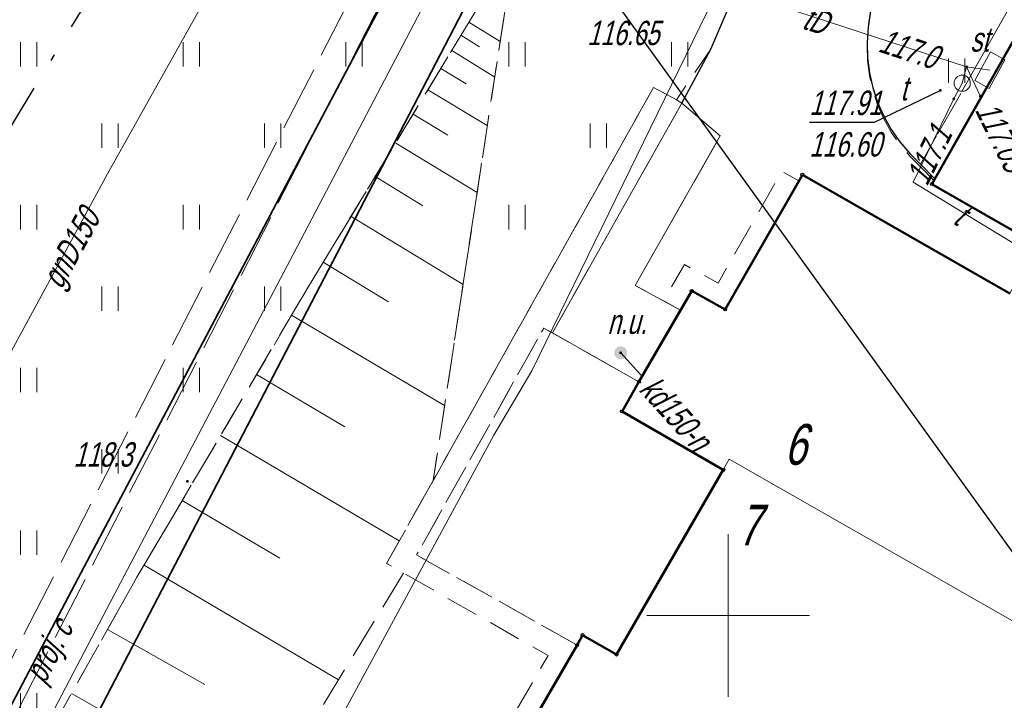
# Model space of a CAD drawing. Extents: x 7463256 to 7464485, y 5957341 to 5958260.
# Tile 126 of 256: x 7463778 to 7463808, y 5957597 to 5957618. Entities that reach past the tile are written whole.
import ezdxf
from ezdxf import colors
from ezdxf.entities.mleader import LeaderData, LeaderLine
from ezdxf.enums import TextEntityAlignment as Align
from ezdxf.math import Vec2, Vec3

# ---------------------------------------------------------------- set-up
doc = ezdxf.new("R2010")
doc.units = 0
doc.header["$MEASUREMENT"] = 0
for name, pattern in [('1.5_0.5', [2, 1.5, -0.5]), ('GAK', [5.2, 3, -1, 0.2, -1]), ('mz1.0_0.5', [1.5, 1, -0.5]), ('mz1.25_0.5', [1.75, 1.25, -0.5]), ('mz2.0_0.5', [2.5, 2, -0.5])]:
    doc.linetypes.add(name, pattern=pattern)
doc.layers.get('0').update_dxf_attribs({"color": 2, "linetype": 'CONTINUOUS', "lineweight": 5})
for name, color, linetype in [('000 Inne (niezydentyfikowane)', 7, 'CONTINUOUS'), ('312-Budynek (powierzchnia)', 7, 'CONTINUOUS'), ('320-część budynku wyodrębniona ze względu na liczbę kondygnacji naziemnych (powierzchnia)', 7, 'CONTINUOUS'), ('320-część budynku wyodrębniona ze względu na liczbę kondygnacji naziemnych (powierzchnia)-Atr25', 7, 'CONTINUOUS'), ('352-schody (powierzchnia)', 7, 'CONTINUOUS'), ('chodnik (powierzchnia)', 7, 'CONTINUOUS'), ('część kondygnacji podziemnej budynku  która nie zawiera się w obrysie części naziemnej (powierzchnia)', 7, 'CONTINUOUS'), ('jezdnia (powierzchnia)', 7, 'CONTINUOUS'), ('krawężnik (linia)', 7, 'CONTINUOUS'), ('niezidentyfikowane urządzenie techniczne - siec kanalizacyjna (punkt)', 7, 'CONTINUOUS'), ('niezidentyfikowane urządzenie techniczne - siec kanalizacyjna (punkt)-Atr17', 7, 'CONTINUOUS'), ('przewód ciepłowniczy (linia)', 7, 'CONTINUOUS'), ('przewód ciepłowniczy - projektowany lub w budowie (linia) - ob. projektowany', 7, 'CONTINUOUS'), ('przewód ciepłowniczy - projektowany lub w budowie (linia) - ob. projektowany-Atr1', 7, 'CONTINUOUS'), ('przewód gazowy (linia)', 7, 'CONTINUOUS'), ('przewód gazowy (linia)-Atr1', 7, 'CONTINUOUS'), ('przewód kanalizacyjny (linia)', 7, 'CONTINUOUS'), ('przewód kanalizacyjny (linia)-Atr1', 7, 'CONTINUOUS'), ('przewód telekomunikacyjny (linia)', 7, 'CONTINUOUS'), ('przewód telekomunikacyjny (linia)-Atr1', 7, 'CONTINUOUS'), ('przewód wodociągowy (linia)', 7, 'CONTINUOUS'), ('Punkt budynku', 7, 'CONTINUOUS'), ('punkt o określonej wysokości (sieć kanalizacyjna)', 7, 'CONTINUOUS'), ('punkt o określonej wysokości (sieć telekomunikacyjna)', 7, 'CONTINUOUS'), ('punkt o określonej wysokości (sieć telekomunikacyjna)-Atr2', 7, 'CONTINUOUS'), ('punkt o określonej wysokości (sieć telekomunikacyjna)-Atr3', 7, 'CONTINUOUS'), ('punkt wysokościowy naturalny', 7, 'CONTINUOUS'), ('punkt wysokościowy naturalny-Atr2', 7, 'CONTINUOUS'), ('rura ochronna - przewód ciepłowniczy (linia)', 7, 'CONTINUOUS'), ('skarpa nieumocniona (powierzchnia)', 7, 'CONTINUOUS'), ('szafa telekomunikacyjna (punkt)', 7, 'CONTINUOUS'), ('szafa telekomunikacyjna (punkt)-Atr17', 7, 'CONTINUOUS'), ('trawnik (powierzchnia)', 7, 'CONTINUOUS'), ('trawnik (powierzchnia) - symbol', 7, 'CONTINUOUS'), ('Wstawianie ramki sekcyjnej z opisem', 7, 'CONTINUOUS'), ('właz okrągły - siec telekomunikacyjna (punkt)', 7, 'CONTINUOUS'), ('właz okrągły - siec telekomunikacyjna (punkt)-Atr17', 7, 'CONTINUOUS')]:
    doc.layers.add(name, color=color, linetype=linetype)
doc.layers.add('____proj LSN', color=1, linetype='CONTINUOUS', lineweight=5)
doc.layers.add('OBMBS-21-18876-opis proj', color=1, linetype='CONTINUOUS', lineweight=18)
doc.styles.get("Standard").update_dxf_attribs({"font": 'txt', "width": 0.75})

# ---------------------------------------------------------------- blocks, each defined once
blk = doc.blocks.new('PW01')
at = {"linetype": 'Continuous', "lineweight": 13}
h = blk.add_hatch(color=0, dxfattribs=at)
edge = h.paths.add_edge_path()
edge.add_arc((0, 0), 0.045, 0, 360)
blk = doc.blocks.new('US30')
at = {"linetype": 'Continuous', "lineweight": 0}
h = blk.add_hatch(color=0, dxfattribs=at)
edge = h.paths.add_edge_path()
edge.add_arc((0, 0), 0.2, 0, 360)
blk = doc.blocks.new('US22')
at = {"color": 0, "linetype": 'Continuous', "lineweight": 13}
blk.add_circle((0, 0), 0.25, dxfattribs=at)
blk = doc.blocks.new('US17')
at = {"color": 0, "linetype": 'Continuous', "lineweight": 13}
for p, q in [((-0.5, -0.25), (-0.5, 0.25)), ((-0.5, 0.25), (0.5, 0.25)), ((0.5, -0.25), (0.5, 0.25)), ((-0.5, -0.25), (0.5, -0.25))]:
    blk.add_line(p, q, dxfattribs=at)
blk = doc.blocks.new('TU04')
at = {"color": 0, "linetype": 'Continuous', "lineweight": 13}
for p, q in [((0, 0), (0, 0.75)), ((0.5, 0), (0.5, 0.75))]:
    blk.add_line(p, q, dxfattribs=at)
blk = doc.blocks.new('PUNKTBUD')
at = {"color": 0}
blk.add_circle((0, 0), 0.045, dxfattribs=at)

msp = doc.modelspace()

# ---------------------------------------------------------------- linework, layer by layer
at = {"layer": '000 Inne (niezydentyfikowane)', "color": 7, "linetype": 'Continuous', "lineweight": 13}
for p, q in [((7463792.03, 5957618.22), (7463793, 5957617.63)), ((7463791.79, 5957617.82), (7463792.36, 5957617.47)), ((7463791.51, 5957617.35), (7463792.83, 5957616.54)), ((7463791.17, 5957616.8), (7463791.95, 5957616.33)), ((7463790.78, 5957616.15), (7463792.6, 5957615.05)), ((7463790.32, 5957615.4), (7463791.39, 5957614.75)), ((7463789.79, 5957614.51), (7463792.29, 5957612.99)), ((7463789.16, 5957613.48), (7463790.62, 5957612.58)), ((7463788.42, 5957612.26), (7463791.86, 5957610.17)), ((7463787.56, 5957610.85), (7463789.57, 5957609.63)), ((7463786.59, 5957609.22), (7463791.29, 5957606.45)), ((7463785.51, 5957607.4), (7463788.23, 5957605.79)), ((7463784.41, 5957605.53), (7463789.89, 5957602.29)), ((7463783.23, 5957603.53), (7463786.23, 5957601.76)), ((7463782.06, 5957601.55), (7463788.03, 5957598.02)), ((7463780.93, 5957599.57), (7463783.92, 5957597.88)), ((7463779.83, 5957597.6), (7463785.74, 5957594.28))]:
    msp.add_line(p, q, dxfattribs=at)
at = {"layer": '312-Budynek (powierzchnia)', "color": 7, "linetype": 'Continuous', "lineweight": 50, "flags": 128}
for points in [[(7463806.26, 5957613.25), (7463809.8, 5957619.49)], [(7463799.91, 5957609.4), (7463802.28, 5957613.54)], [(7463802.28, 5957613.54), (7463808.65, 5957609.89)], [(7463809.51, 5957611.39), (7463806.26, 5957613.25)], [(7463797.26, 5957607.18), (7463798.88, 5957609.97)], [(7463798.88, 5957609.97), (7463799.91, 5957609.4)], [(7463796.74, 5957606.27), (7463797.26, 5957607.18)], [(7463799.85, 5957604.47), (7463796.74, 5957606.27)], [(7463796.57, 5957598.8), (7463799.85, 5957604.47)], [(7463795.36, 5957599.09), (7463795.53, 5957599.4)], [(7463795.53, 5957599.4), (7463796.57, 5957598.8)], [(7463791.93, 5957593.18), (7463795.36, 5957599.09)]]:
    msp.add_lwpolyline(points, dxfattribs=at)
at = {"layer": '320-część budynku wyodrębniona ze względu na liczbę kondygnacji naziemnych (powierzchnia)', "color": 7, "linetype": 'Continuous', "lineweight": 18, "flags": 128}
for points in [[(7463799.85, 5957604.47), (7463796.74, 5957606.27), (7463797.26, 5957607.18), (7463798.88, 5957609.97), (7463799.91, 5957609.4), (7463802.28, 5957613.54), (7463808.65, 5957609.89), (7463809.51, 5957611.39), (7463806.26, 5957613.25), (7463809.8, 5957619.49), (7463818.73, 5957614.16), (7463809.81, 5957599.22), (7463800.03, 5957604.8)], [(7463805.03, 5957585.59), (7463791.93, 5957593.18), (7463795.36, 5957599.09), (7463795.53, 5957599.4), (7463796.57, 5957598.8), (7463799.85, 5957604.47), (7463800.03, 5957604.8), (7463809.81, 5957599.22), (7463813.09, 5957597.34), (7463807.57, 5957587.67), (7463806.54, 5957588.21)]]:
    msp.add_lwpolyline(points, close=True, dxfattribs=at)
at = {"layer": '352-schody (powierzchnia)', "color": 7, "linetype": 'Continuous', "lineweight": 18, "flags": 128}
msp.add_lwpolyline([(7463799.76, 5957614.73), (7463797.14, 5957610.14), (7463798.54, 5957609.38), (7463797.26, 5957607.18), (7463794.6, 5957608.68), (7463798.58, 5957615.74)], close=True, dxfattribs=at)
msp.add_lwpolyline([(7463799.76, 5957614.73), (7463797.14, 5957610.14), (7463798.54, 5957609.38), (7463797.26, 5957607.18), (7463794.6, 5957608.68), (7463798.58, 5957615.74)], close=True, dxfattribs=at)
for points in [[(7463799.733, 5957614.682), (7463799.731, 5957614.68)], [(7463799.485, 5957614.248), (7463799.483, 5957614.246)], [(7463799.237, 5957613.813), (7463799.236, 5957613.811)], [(7463798.989, 5957613.379), (7463798.988, 5957613.377)], [(7463798.741, 5957612.945), (7463798.74, 5957612.943)], [(7463798.493, 5957612.511), (7463798.492, 5957612.509)], [(7463798.245, 5957612.076), (7463798.244, 5957612.074)], [(7463797.997, 5957611.642), (7463797.996, 5957611.64)], [(7463797.502, 5957610.774), (7463797.501, 5957610.772)], [(7463797.254, 5957610.339), (7463797.253, 5957610.337)], [(7463798.139, 5957608.691), (7463798.137, 5957608.687)], [(7463797.888, 5957608.259), (7463797.885, 5957608.255)], [(7463797.385, 5957607.394), (7463797.382, 5957607.39)]]:
    msp.add_lwpolyline(points, dxfattribs=at)
at = {"layer": 'chodnik (powierzchnia)', "color": 7, "linetype": 'mz1.0_0.5', "lineweight": 18, "flags": 128}
msp.add_lwpolyline([(7463830.968, 5957622.368), (7463830.04, 5957622.92), (7463831.28, 5957625.08), (7463831.35, 5957625.26), (7463831.39, 5957625.45), (7463831.4, 5957625.65), (7463831.36, 5957625.84), (7463831.29, 5957626.03), (7463831.18, 5957626.19), (7463831.05, 5957626.34), (7463830.89, 5957626.45), (7463824.66, 5957630.03), (7463824.47, 5957630.08), (7463824.27, 5957630.1), (7463824.07, 5957630.08), (7463823.88, 5957630.03), (7463823.7, 5957629.95), (7463823.54, 5957629.84), (7463823.39, 5957629.71), (7463823.27, 5957629.55), (7463821.6, 5957626.69), (7463827.55, 5957623.33), (7463827.49, 5957622.7), (7463821.75, 5957625.9), (7463820.61, 5957623.93), (7463818.71, 5957625.03), (7463818.03, 5957623.86), (7463812.7, 5957626.96), (7463808.76, 5957620.08), (7463809.8, 5957619.49), (7463806.35, 5957613.41), (7463805.91, 5957613.86), (7463808.97, 5957619.25), (7463807.93, 5957619.84), (7463812.45, 5957627.79), (7463816.77, 5957625.31), (7463818.33, 5957627.9), (7463819.88, 5957626.98), (7463821.79, 5957630.22), (7463821.9, 5957630.44), (7463821.97, 5957630.67), (7463821.99, 5957630.92), (7463821.97, 5957631.16), (7463821.89, 5957631.39), (7463821.78, 5957631.61), (7463821.62, 5957631.8), (7463821.43, 5957631.95), (7463809.21, 5957640.62), (7463809.61, 5957640.85), (7463810.02, 5957641.06), (7463810.45, 5957641.24), (7463810.89, 5957641.39), (7463811.34, 5957641.51), (7463811.79, 5957641.6), (7463812.22, 5957641.66), (7463823.73, 5957633.64), (7463834.236, 5957627.495)], dxfattribs=at)
for points in [[(7463798.41, 5957615.84), (7463798.58, 5957615.74), (7463794.6, 5957608.68), (7463794.34, 5957608.83), (7463790.43, 5957601.86), (7463795.36, 5957599.09), (7463791.93, 5957593.18), (7463790.89, 5957593.78), (7463786.93, 5957586.94), (7463788.06, 5957586.29), (7463787.63, 5957585.55), (7463787.03, 5957585.9), (7463786.41, 5957584.84), (7463787.02, 5957584.49), (7463786.52, 5957583.62), (7463783.44, 5957585.4), (7463779.88, 5957579.18), (7463777.79, 5957580.36), (7463777.27, 5957580.61), (7463777.63, 5957581.17), (7463779.62, 5957579.97), (7463783.2, 5957586.25), (7463785.66, 5957584.79), (7463786.64, 5957586.47), (7463786.16, 5957586.74), (7463790.77, 5957594.64), (7463791.74, 5957594.07), (7463794.47, 5957598.77), (7463789.51, 5957601.6), (7463797.71, 5957616.22)], [(7463802.17, 5957613.35), (7463799.91, 5957609.4), (7463798.88, 5957609.97), (7463798.54, 5957609.38), (7463798.01, 5957609.67), (7463798.66, 5957610.78), (7463799.69, 5957610.21), (7463801.65, 5957613.64)]]:
    msp.add_lwpolyline(points, close=True, dxfattribs=at)
at = {"layer": 'część kondygnacji podziemnej budynku  która nie zawiera się w obrysie części naziemnej (powierzchnia)', "color": 7, "linetype": 'mz1.0_0.5', "lineweight": 18, "flags": 128}
msp.add_lwpolyline([(7463795.36, 5957599.09), (7463790.43, 5957601.86), (7463794.34, 5957608.83), (7463797.26, 5957607.18), (7463796.74, 5957606.27), (7463799.85, 5957604.47), (7463796.57, 5957598.8), (7463795.53, 5957599.4)], close=True, dxfattribs=at)
at = {"layer": 'jezdnia (powierzchnia)', "color": 7, "linetype": '1.5_0.5', "lineweight": 18, "flags": 128}
msp.add_lwpolyline([(7463836.936, 5957631.731), (7463835.89, 5957631.63), (7463833.59, 5957631.73), (7463831.75, 5957632.1), (7463829.95, 5957632.74), (7463827.05, 5957634.37), (7463815, 5957641.29), (7463814.55, 5957641.41), (7463814.1, 5957641.51), (7463813.64, 5957641.57), (7463813.18, 5957641.61), (7463812.72, 5957641.61), (7463812.25, 5957641.58), (7463811.79, 5957641.52), (7463811.34, 5957641.43), (7463810.89, 5957641.31), (7463810.45, 5957641.16), (7463810.02, 5957640.98), (7463809.61, 5957640.77), (7463809.21, 5957640.54), (7463808.82, 5957640.29), (7463808.46, 5957640), (7463808.13, 5957639.67), (7463807.84, 5957639.31), (7463807.58, 5957638.92), (7463807.38, 5957638.5), (7463807.21, 5957638.07), (7463807.1, 5957637.62), (7463804.3, 5957617.99), (7463804.27, 5957617.52), (7463804.28, 5957617.05), (7463804.34, 5957616.59), (7463804.45, 5957616.13), (7463804.59, 5957615.69), (7463804.78, 5957615.26), (7463805.01, 5957614.85), (7463805.27, 5957614.47), (7463805.58, 5957614.11), (7463805.91, 5957613.78), (7463806.32, 5957613.36), (7463806.26, 5957613.25), (7463809.51, 5957611.39), (7463808.65, 5957609.89), (7463802.28, 5957613.54), (7463799.91, 5957609.4), (7463798.88, 5957609.97), (7463798.54, 5957609.38), (7463797.14, 5957610.14), (7463799.76, 5957614.73), (7463798.58, 5957615.74), (7463799.47, 5957617.4), (7463800.49, 5957619.79), (7463802.2, 5957632.08), (7463803.18, 5957641.23), (7463803.15, 5957641.72), (7463803.11, 5957642.21), (7463803.05, 5957642.7), (7463802.99, 5957643.19), (7463802.91, 5957643.67), (7463802.82, 5957644.16), (7463802.72, 5957644.64), (7463802.6, 5957645.12), (7463802.48, 5957645.59), (7463802.34, 5957646.07), (7463802.19, 5957646.54), (7463802.03, 5957647), (7463801.86, 5957647.46), (7463801.68, 5957647.92), (7463801.48, 5957648.37), (7463801.28, 5957648.82), (7463797.79, 5957650.86), (7463795.88, 5957651.94), (7463794.29, 5957652.43), (7463795.13, 5957656.54), (7463797.76, 5957655.08), (7463799.66, 5957653.96), (7463812.93, 5957646.51), (7463815.35, 5957645.69), (7463817.29, 5957645.92), (7463819.75, 5957646.5), (7463818.35, 5957653.23), (7463822.86, 5957660.09), (7463825.59, 5957658.64), (7463821.73, 5957652.04), (7463831.57, 5957646.28), (7463830.29, 5957643.95), (7463828.44, 5957640.74), (7463829.21, 5957637.35), (7463831.57, 5957635.8), (7463832.35, 5957635.43), (7463833.47, 5957634.9), (7463835.21, 5957634.51), (7463838.7, 5957635), (7463839.183, 5957635.257)], dxfattribs=at)
at = {"layer": 'krawężnik (linia)', "color": 7, "linetype": 'Continuous', "lineweight": 25, "flags": 128}
for points in [[(7463798.58, 5957615.74), (7463799.47, 5957617.4), (7463800.49, 5957619.79), (7463802.2, 5957632.08), (7463803.18, 5957641.23), (7463803.15, 5957641.72), (7463803.11, 5957642.21), (7463803.05, 5957642.7), (7463802.99, 5957643.19), (7463802.91, 5957643.67), (7463802.82, 5957644.16), (7463802.72, 5957644.64), (7463802.6, 5957645.12), (7463802.48, 5957645.59), (7463802.34, 5957646.07), (7463802.19, 5957646.54), (7463802.03, 5957647), (7463801.86, 5957647.46), (7463801.68, 5957647.92), (7463801.48, 5957648.37), (7463801.28, 5957648.82), (7463797.79, 5957650.86), (7463795.88, 5957651.94), (7463794.29, 5957652.43)], [(7463808.82, 5957640.37), (7463808.46, 5957640.08), (7463808.13, 5957639.75), (7463807.84, 5957639.39), (7463807.58, 5957639), (7463807.38, 5957638.58), (7463807.21, 5957638.15), (7463807.1, 5957637.7), (7463804.3, 5957618.07), (7463804.27, 5957617.6), (7463804.28, 5957617.13), (7463804.34, 5957616.67), (7463804.45, 5957616.21), (7463804.59, 5957615.77), (7463804.78, 5957615.34), (7463805.01, 5957614.93), (7463805.27, 5957614.55), (7463805.58, 5957614.19), (7463805.91, 5957613.86), (7463806.35, 5957613.41)]]:
    msp.add_lwpolyline(points, dxfattribs=at)
at = {"layer": 'przewód ciepłowniczy (linia)', "color": 212, "linetype": 'Continuous', "lineweight": 18, "flags": 128}
msp.add_lwpolyline([(7463714.95, 5957467.7), (7463716.83, 5957468.66), (7463718.66, 5957469.79), (7463721.77, 5957476.06), (7463726.22, 5957485.1), (7463739.86, 5957513.05), (7463728.15, 5957518.6), (7463733.71, 5957529.74), (7463743, 5957525.52), (7463760.03, 5957559.51), (7463769.42, 5957578.09), (7463774.63, 5957588.22), (7463781.13, 5957600.61), (7463786.87, 5957611.54), (7463793.25, 5957623.72), (7463784.44, 5957628.6), (7463789.66, 5957638.21), (7463799.63, 5957634.09), (7463807.09, 5957648.19), (7463816.56, 5957665.9), (7463826.55, 5957684.75)], dxfattribs=at)
at = {"layer": 'przewód ciepłowniczy - projektowany lub w budowie (linia) - ob. projektowany', "color": 212, "linetype": 'mz2.0_0.5', "lineweight": 18, "flags": 128}
for points in [[(7463668.14, 5957490.77), (7463695.62, 5957456.95), (7463717.02, 5957471.18), (7463738.99, 5957512.97), (7463727.62, 5957518.36), (7463733.54, 5957530.34), (7463741.06, 5957526.71), (7463791.26, 5957624.54), (7463783.84, 5957628.41), (7463789.4, 5957639.16), (7463797.8, 5957634.94), (7463827.45, 5957686.81)], [(7463667.43, 5957490.23), (7463695.43, 5957455.75), (7463717.71, 5957470.56), (7463740.22, 5957513.38), (7463728.83, 5957518.78), (7463733.95, 5957529.14), (7463741.46, 5957525.52), (7463792.47, 5957624.93), (7463785.05, 5957628.8), (7463789.79, 5957637.95), (7463798.16, 5957633.75), (7463828.18, 5957686.27)]]:
    msp.add_lwpolyline(points, dxfattribs=at)
at = {"layer": 'przewód gazowy (linia)', "color": 40, "linetype": 'Continuous', "lineweight": 18, "flags": 128}
msp.add_lwpolyline([(7463754.16, 5957577.62), (7463755.08, 5957579.07), (7463756.97, 5957582.07), (7463763.18, 5957592.29), (7463769.96, 5957593.55), (7463774.62, 5957601.94), (7463780.93, 5957613.57), (7463786.57, 5957623.63), (7463795.1, 5957638.76), (7463799.42, 5957646.14), (7463792.81, 5957650.13), (7463793.45, 5957651.31), (7463796.95, 5957657.42), (7463800.07, 5957663.02), (7463808.47, 5957678.19)], dxfattribs=at)
at = {"layer": 'przewód kanalizacyjny (linia)', "color": 34, "linetype": 'Continuous', "lineweight": 18, "flags": 128}
msp.add_lwpolyline([(7463796.7, 5957608.07), (7463797.38, 5957607.32)], dxfattribs=at)
at = {"layer": 'przewód telekomunikacyjny (linia)', "color": 30, "linetype": 'Continuous', "lineweight": 18, "flags": 128}
for points in [[(7463807.32, 5957616.85), (7463798.34, 5957619.79), (7463795.86, 5957632.23)], [(7463807.32, 5957616.85), (7463807.19, 5957616.35), (7463806.95, 5957615.91), (7463805.68, 5957613.31), (7463809.33, 5957611.09)], [(7463808.04, 5957616.75), (7463807.32, 5957616.85)], [(7463807.32, 5957616.85), (7463807.76, 5957615.92)]]:
    msp.add_lwpolyline(points, dxfattribs=at)
at = {"layer": 'przewód wodociągowy (linia)', "color": 5, "linetype": 'Continuous', "lineweight": 18, "flags": 128}
msp.add_lwpolyline([(7463779.13, 5957579.82), (7463786.71, 5957594.29), (7463792.8, 5957605.54), (7463793.97, 5957607.52), (7463800.42, 5957620.73), (7463803.33, 5957626.67)], dxfattribs=at)
at = {"layer": 'punkt o określonej wysokości (sieć telekomunikacyjna)-Atr2', "color": 7, "flags": 128}
msp.add_lwpolyline([(7463806.52, 5957616.13), (7463804.49, 5957615.14), (7463802.496, 5957615.14)], dxfattribs=at)
at = {"layer": 'rura ochronna - przewód ciepłowniczy (linia)', "color": 212, "linetype": 'Continuous', "lineweight": 35, "flags": 128}
for points in [[(7463773.08, 5957587.97), (7463780.03, 5957601.15), (7463791.74, 5957623.28), (7463782.92, 5957628.03), (7463789.19, 5957639.64), (7463799.03, 5957635.55), (7463806.22, 5957649.03), (7463815.81, 5957666.93)], [(7463817.32, 5957664.87), (7463807.96, 5957647.35), (7463800.22, 5957632.62), (7463790.12, 5957636.77), (7463785.95, 5957629.16), (7463794.75, 5957624.15), (7463787.86, 5957610.87), (7463776.18, 5957588.46)]]:
    msp.add_lwpolyline(points, dxfattribs=at)
at = {"layer": 'skarpa nieumocniona (powierzchnia)', "color": 7, "linetype": 'mz1.25_0.5', "lineweight": 18, "flags": 128}
msp.add_lwpolyline([(7463790.94, 5957604.15), (7463789.51, 5957601.6), (7463790.03, 5957601.3), (7463781.14, 5957586.75), (7463775.98, 5957582.35), (7463775.3, 5957581.57), (7463773.3, 5957578.31), (7463770.64, 5957573.98), (7463767.76, 5957569.18), (7463766.62, 5957561.49), (7463764.18, 5957567.75), (7463767.34, 5957579.07), (7463769.08, 5957585.34), (7463775.92, 5957590.65), (7463781.84, 5957601.18), (7463787.22, 5957610.29), (7463793.44, 5957620.53)], close=True, dxfattribs=at)
at = {"layer": 'trawnik (powierzchnia)', "color": 7, "linetype": 'mz1.0_0.5', "lineweight": 18, "flags": 128}
for points in [[(7463797.79, 5957650.86), (7463801.28, 5957648.82), (7463801.48, 5957648.37), (7463801.68, 5957647.92), (7463801.86, 5957647.46), (7463802.03, 5957647), (7463802.19, 5957646.54), (7463802.34, 5957646.07), (7463802.48, 5957645.59), (7463802.6, 5957645.12), (7463802.72, 5957644.64), (7463802.82, 5957644.16), (7463802.91, 5957643.67), (7463802.99, 5957643.19), (7463803.05, 5957642.7), (7463803.11, 5957642.21), (7463803.15, 5957641.72), (7463803.18, 5957641.23), (7463802.2, 5957632.08), (7463800.49, 5957619.79), (7463799.47, 5957617.4), (7463798.41, 5957615.84), (7463797.71, 5957616.22), (7463790.94, 5957604.15), (7463793.44, 5957620.53), (7463787.22, 5957610.29), (7463781.84, 5957601.18), (7463775.92, 5957590.65), (7463769.08, 5957585.34), (7463767.34, 5957579.07), (7463764.18, 5957567.75), (7463766.62, 5957561.49), (7463766.04, 5957558.04), (7463765.42, 5957557.25), (7463765.09, 5957557.08), (7463764.73, 5957556.96), (7463764.37, 5957556.89), (7463763.99, 5957556.86), (7463763.62, 5957556.88), (7463763.25, 5957556.95), (7463762.9, 5957557.06), (7463762.56, 5957557.22), (7463743.26, 5957568.37), (7463747.16, 5957572.18), (7463795.88, 5957651.94)], [(7463821.43, 5957631.95), (7463821.62, 5957631.8), (7463821.78, 5957631.61), (7463821.89, 5957631.39), (7463821.97, 5957631.16), (7463821.99, 5957630.92), (7463821.97, 5957630.67), (7463821.9, 5957630.44), (7463821.79, 5957630.22), (7463819.88, 5957626.98), (7463818.33, 5957627.9), (7463816.77, 5957625.31), (7463812.45, 5957627.79), (7463807.93, 5957619.84), (7463808.97, 5957619.25), (7463805.91, 5957613.86), (7463805.58, 5957614.19), (7463805.27, 5957614.55), (7463805.01, 5957614.93), (7463804.78, 5957615.34), (7463804.59, 5957615.77), (7463804.45, 5957616.21), (7463804.34, 5957616.67), (7463804.28, 5957617.13), (7463804.27, 5957617.6), (7463804.3, 5957618.07), (7463807, 5957636.98), (7463807.53, 5957637.13), (7463810.78, 5957634.82), (7463812.99, 5957637.94)]]:
    msp.add_lwpolyline(points, close=True, dxfattribs=at)
at = {"layer": 'Wstawianie ramki sekcyjnej z opisem', "color": 7, "linetype": 'Continuous', "lineweight": 13, "flags": 128}
for points in [[(7463800, 5957597.5), (7463800, 5957602.5)], [(7463797.5, 5957600), (7463802.5, 5957600)]]:
    msp.add_lwpolyline(points, dxfattribs=at)

# ---------------------------------------------------------------- block references
at = {"layer": 'niezidentyfikowane urządzenie techniczne - siec kanalizacyjna (punkt)', "color": 7, "linetype": 'Continuous', "lineweight": 13}
msp.add_blockref('US30', (7463796.7, 5957608.07), dxfattribs=at)
at = {"layer": 'Punkt budynku', "color": 5, "linetype": 'Continuous', "lineweight": 18}
for p in [(7463802.28, 5957613.54), (7463806.26, 5957613.25), (7463798.88, 5957609.97), (7463799.91, 5957609.4), (7463797.26, 5957607.18), (7463796.74, 5957606.27), (7463799.85, 5957604.47), (7463795.53, 5957599.4), (7463795.36, 5957599.09), (7463796.57, 5957598.8)]:
    msp.add_blockref('PUNKTBUD', p, dxfattribs=at)
at = {"layer": 'punkt o określonej wysokości (sieć kanalizacyjna)', "color": 34, "linetype": 'Continuous', "lineweight": 13}
msp.add_blockref('PW01', (7463796.7, 5957608.07), dxfattribs=at)
at = {"layer": 'punkt o określonej wysokości (sieć telekomunikacyjna)', "color": 30, "linetype": 'Continuous', "lineweight": 13}
for p in [(7463807.33, 5957616.85), (7463806.93, 5957615.87), (7463807.75, 5957615.95)]:
    msp.add_blockref('PW01', p, dxfattribs=at)
at = {"layer": 'punkt o określonej wysokości (sieć telekomunikacyjna)', "color": 30, "linetype": 'Continuous', "lineweight": 13, "rotation": 60.95}
msp.add_blockref('PW01', (7463806.52, 5957616.13), dxfattribs=at)
at = {"layer": 'punkt wysokościowy naturalny', "color": 7, "linetype": 'Continuous', "lineweight": 13}
msp.add_blockref('PW01', (7463783.39, 5957604.12), dxfattribs=at)
at = {"layer": 'szafa telekomunikacyjna (punkt)', "color": 7, "linetype": 'Continuous', "lineweight": 18, "rotation": 61.15000000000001}
msp.add_blockref('US17', (7463808.04, 5957616.75), dxfattribs=at)
at = {"layer": 'trawnik (powierzchnia) - symbol', "color": 7, "linetype": 'Continuous', "lineweight": 18}
for p in [(7463778.26, 5957616.86), (7463783.26, 5957616.86), (7463788.26, 5957616.86), (7463793.26, 5957616.86), (7463798.26, 5957616.86), (7463806.77, 5957616.36), (7463780.76, 5957614.36), (7463785.76, 5957614.36), (7463795.76, 5957614.36), (7463778.26, 5957611.86), (7463783.26, 5957611.86), (7463793.26, 5957611.86), (7463780.76, 5957609.36), (7463785.76, 5957609.36), (7463778.26, 5957606.86), (7463783.26, 5957606.86), (7463780.76, 5957604.36), (7463778.26, 5957601.86), (7463778.26, 5957596.86)]:
    msp.add_blockref('TU04', p, dxfattribs=at)
at = {"layer": 'właz okrągły - siec telekomunikacyjna (punkt)', "color": 7, "linetype": 'Continuous', "lineweight": 18, "rotation": 60.95}
msp.add_blockref('US22', (7463807.19, 5957616.35), dxfattribs=at)

# ---------------------------------------------------------------- texts
at = {"layer": '320-część budynku wyodrębniona ze względu na liczbę kondygnacji naziemnych (powierzchnia)-Atr25', "color": 7, "oblique": 15, "width": 0.72}
for s, p in [('6', (7463801.72, 5957604.63)), ('7', (7463800.3, 5957602.15))]:
    msp.add_text(s, height=1.25, dxfattribs=at).set_placement(p)
at = {"layer": 'niezidentyfikowane urządzenie techniczne - siec kanalizacyjna (punkt)-Atr17', "color": 7, "oblique": 15, "width": 0.72}
msp.add_text('n.u.', height=0.75, dxfattribs=at).set_placement((7463796.29, 5957608.65))
at = {"layer": 'przewód ciepłowniczy - projektowany lub w budowie (linia) - ob. projektowany-Atr1', "color": 212, "oblique": 15, "width": 0.72}
msp.add_text('proj. c', height=0.75, rotation=62.836, dxfattribs=at).set_placement((7463778.67, 5957598.03), align=Align.MIDDLE_LEFT)
at = {"layer": 'przewód gazowy (linia)-Atr1', "color": 7, "oblique": 15, "width": 0.72}
msp.add_text('gnD150', height=0.75, rotation=61.21, dxfattribs=at).set_placement((7463779.52, 5957609.99))
at = {"layer": 'przewód kanalizacyjny (linia)-Atr1', "color": 34, "oblique": 15, "width": 0.72}
msp.add_text('kd150-n', height=0.75, rotation=-47.802, dxfattribs=at).set_placement((7463797.51, 5957607.17), align=Align.MIDDLE_LEFT)
at = {"layer": 'przewód telekomunikacyjny (linia)-Atr1', "color": 30, "oblique": 15, "width": 0.72}
for s, rotation, p in [('tD', 341.87, (7463802.24, 5957618.04)), ('t', 328.71, (7463806.87, 5957612.06))]:
    msp.add_text(s, height=0.75, rotation=rotation, dxfattribs=at).set_placement(p)
at = {"layer": 'punkt o określonej wysokości (sieć telekomunikacyjna)-Atr2', "color": 30, "oblique": 15, "width": 0.72}
for s, rotation, p in [('117.0', 341.86, (7463804.58, 5957617.33)), ('117.05', 296.24, (7463807.57, 5957615.53)), ('117.1', 63.97, (7463806.11, 5957613.16))]:
    msp.add_text(s, height=0.75, rotation=rotation, dxfattribs=at).set_placement(p)
msp.add_text('117.91', height=0.75, dxfattribs=at).set_placement((7463802.496, 5957615.147), align=Align.BOTTOM_LEFT)
at = {"layer": 'punkt o określonej wysokości (sieć telekomunikacyjna)-Atr3', "color": 30, "oblique": 15, "width": 0.72}
for s, p in [('116.65', (7463795.672, 5957617.293)), ('116.60', (7463802.496, 5957613.872))]:
    msp.add_text(s, height=0.75, dxfattribs=at).set_placement(p, align=Align.BOTTOM_LEFT)
at = {"layer": 'punkt wysokościowy naturalny-Atr2', "color": 7, "oblique": 15, "width": 0.72}
msp.add_text('118.3', height=0.75, dxfattribs=at).set_placement((7463779.89, 5957604.57))
at = {"layer": 'szafa telekomunikacyjna (punkt)-Atr17', "color": 7, "oblique": 15, "width": 0.72}
msp.add_text('st', height=0.75, dxfattribs=at).set_placement((7463807.44, 5957617.32))
at = {"layer": 'właz okrągły - siec telekomunikacyjna (punkt)-Atr17', "color": 7, "oblique": 15, "width": 0.72}
msp.add_text('t', height=0.75, dxfattribs=at).set_placement((7463805.29, 5957615.82))

# ---------------------------------------------------------------- next in the draw order: leaders
at = {"layer": 'OBMBS-21-18876-opis proj', "lineweight": 20}
ml = msp.add_multileader_mtext('Standard', dxfattribs=at)
ml.set_content('\\pxqc;{\\W0.9;\\fArial|b0|i0|c238|p34;proj. kablowa sieć elektroenergetyczna\\P SN 15kV\\P3x NA2XS(FL)2Y 1x150/25mm2\\PL=1572/1650 m}', color=256)
ml.set_leader_properties()
ml.build(insert=Vec2(0, 0))
ml.multileader.update_dxf_attribs({"has_text_frame": 1, "text_right_attachment_type": 0, "dogleg_length": 0.36, "arrow_head_size": 1.3})
ctx = ml.context
ctx.base_point, ctx.char_height, ctx.arrow_head_size, ctx.landing_gap_size, ctx.plane_origin, ctx.plane_x_axis, ctx.plane_y_axis = Vec3(7463837.656, 5957623.711), 1.3, 1.3, 0.09, Vec3(7463763.105, 5957780.549), Vec3(0.765565, 0.643359), Vec3(-0.643359, 0.765565)
ctx.right_attachment = 0
notes = []
notes.append((ctx, [(0, (1, 1, 0), (7463837.38, 5957623.479), (0.765565, 0.643359), 0.36, [(0, [(7463802.904, 5957662.872)], 0, [])])]))
ctx.mtext.insert, ctx.mtext.text_direction, ctx.mtext.rotation, ctx.mtext.width, ctx.mtext.defined_height, ctx.mtext.alignment, ctx.mtext.flow_direction = Vec3(7463842.882, 5957628.971), Vec3(0.765565, 0.643359), 0.698877, 17.55141, 27.692, 2, 5
ctx.mtext.has_bg_fill, ctx.mtext.bg_color, ctx.mtext.bg_scale_factor, ctx.mtext.bg_transparency, ctx.mtext.use_window_bg_color = 1, -1023410167, 1.5, 0, 1
for ctx, leaders in notes:
    for number, flags, end, landing, length, lines in leaders:
        leader = LeaderData()
        leader.index, (leader.has_last_leader_line, leader.has_dogleg_vector, leader.attachment_direction) = number, flags
        leader.last_leader_point, leader.dogleg_vector, leader.dogleg_length = Vec3(end), Vec3(landing), length
        for number, points, colour, breaks in lines:
            line = LeaderLine()
            line.index, line.vertices, line.color, line.breaks = number, Vec3.list(points), colors.encode_raw_color(colour), breaks
            leader.lines.append(line)
        ctx.leaders.append(leader)

# ---------------------------------------------------------------- next in the draw order: leaders
ml = msp.add_multileader_mtext('Standard', dxfattribs=at)
ml.set_content('\\pxqc;{\\W0.9;\\fArial|b0|i0|c238|p34;proj. przecisk mechaniczny SRS160\\PL=12m}', color=256)
ml.set_leader_properties()
ml.build(insert=Vec2(0, 0))
ml.multileader.update_dxf_attribs({"has_text_frame": 1, "text_right_attachment_type": 0, "dogleg_length": 0.36, "arrow_head_size": 1.3})
ctx = ml.context
ctx.base_point, ctx.char_height, ctx.arrow_head_size, ctx.landing_gap_size, ctx.plane_origin, ctx.plane_x_axis, ctx.plane_y_axis = Vec3(7463830.807, 5957607.579, -10.8), 1.3, 1.3, 0.09, Vec3(7463773.888, 5957745.941, -10.8), Vec3(0.765565, 0.643359), Vec3(-0.643359, 0.765565)
ctx.right_attachment, ctx.text_align_type = 0, 2
notes = []
notes.append((ctx, [(0, (1, 1, 0), (7463838.002, 5957614.644, -10.8), (-0.765565, -0.643359), 0.36, [(0, [(7463799.246, 5957656.316, -10.8)], 0, [])])]))
ctx.mtext.insert, ctx.mtext.text_direction, ctx.mtext.rotation, ctx.mtext.width, ctx.mtext.defined_height, ctx.mtext.alignment, ctx.mtext.flow_direction = Vec3(7463834.016, 5957611.294, -10.8), Vec3(0.765565, 0.643359), 0.698877, 11.88735, 27.692, 2, 5
ctx.mtext.has_bg_fill, ctx.mtext.bg_color, ctx.mtext.bg_scale_factor, ctx.mtext.bg_transparency, ctx.mtext.use_window_bg_color = 1, -1023410167, 1.5, 0, 1
for ctx, leaders in notes:
    for number, flags, end, landing, length, lines in leaders:
        leader = LeaderData()
        leader.index, (leader.has_last_leader_line, leader.has_dogleg_vector, leader.attachment_direction) = number, flags
        leader.last_leader_point, leader.dogleg_vector, leader.dogleg_length = Vec3(end), Vec3(landing), length
        for number, points, colour, breaks in lines:
            line = LeaderLine()
            line.index, line.vertices, line.color, line.breaks = number, Vec3.list(points), colors.encode_raw_color(colour), breaks
            leader.lines.append(line)
        ctx.leaders.append(leader)

# ---------------------------------------------------------------- next in the draw order: leaders
ml = msp.add_multileader_mtext('Standard', dxfattribs=at)
ml.set_content('\\pxqc;{\\W0.9;\\fArial|b0|i0|c238|p34;proj. rura osłonowa\\P DVK160\\PL=3m}', color=256)
ml.set_leader_properties()
ml.build(insert=Vec2(0, 0))
ml.multileader.update_dxf_attribs({"has_text_frame": 1, "text_right_attachment_type": 0, "dogleg_length": 0.36, "arrow_head_size": 1.3})
ctx = ml.context
ctx.base_point, ctx.char_height, ctx.arrow_head_size, ctx.landing_gap_size, ctx.plane_origin, ctx.plane_x_axis, ctx.plane_y_axis = Vec3(7463817.639, 5957595.392, -10.8), 1.3, 1.3, 0.09, Vec3(7463754.903, 5957733.234, -10.8), Vec3(0.765565, 0.643359), Vec3(-0.643359, 0.765565)
ctx.right_attachment, ctx.text_align_type = 0, 2
notes = []
notes.append((ctx, [(0, (1, 1, 0), (7463828.133, 5957605.074, -10.8), (-0.765565, -0.643359), 0.36, [(0, [(7463795.109, 5957643.313, -10.8)], 0, [])])]))
ctx.mtext.insert, ctx.mtext.text_direction, ctx.mtext.rotation, ctx.mtext.width, ctx.mtext.defined_height, ctx.mtext.alignment, ctx.mtext.flow_direction = Vec3(7463822.535, 5957600.37, -10.8), Vec3(0.765565, 0.643359), 0.698877, 15.28698, 27.692, 2, 5
ctx.mtext.has_bg_fill, ctx.mtext.bg_color, ctx.mtext.bg_scale_factor, ctx.mtext.bg_transparency, ctx.mtext.use_window_bg_color = 1, -1023410167, 1.5, 0, 1
for ctx, leaders in notes:
    for number, flags, end, landing, length, lines in leaders:
        leader = LeaderData()
        leader.index, (leader.has_last_leader_line, leader.has_dogleg_vector, leader.attachment_direction) = number, flags
        leader.last_leader_point, leader.dogleg_vector, leader.dogleg_length = Vec3(end), Vec3(landing), length
        for number, points, colour, breaks in lines:
            line = LeaderLine()
            line.index, line.vertices, line.color, line.breaks = number, Vec3.list(points), colors.encode_raw_color(colour), breaks
            leader.lines.append(line)
        ctx.leaders.append(leader)

# ---------------------------------------------------------------- next in the draw order: leaders
ml = msp.add_multileader_mtext('Standard', dxfattribs=at)
ml.set_content('\\pxqc;{\\W0.9;\\fArial|b0|i0|c238|p34;proj. rura osłonowa\\P DVK160\\PL=16m}', color=256)
ml.set_leader_properties()
ml.build(insert=Vec2(0, 0))
ml.multileader.update_dxf_attribs({"has_text_frame": 1, "text_right_attachment_type": 0, "dogleg_length": 0.36, "arrow_head_size": 1.3})
ctx = ml.context
ctx.base_point, ctx.char_height, ctx.arrow_head_size, ctx.landing_gap_size, ctx.plane_origin, ctx.plane_x_axis, ctx.plane_y_axis = Vec3(7463809.484, 5957576.67, -10.8), 1.3, 1.3, 0.09, Vec3(7463758.404, 5957716.091, -10.8), Vec3(0.765565, 0.643359), Vec3(-0.643359, 0.765565)
ctx.right_attachment, ctx.text_align_type = 0, 2
notes = []
notes.append((ctx, [(0, (1, 1, 0), (7463819.978, 5957586.352, -10.8), (-0.765565, -0.643359), 0.36, [(0, [(7463787.836, 5957630.908, -10.8)], 0, [])])]))
ctx.mtext.insert, ctx.mtext.text_direction, ctx.mtext.rotation, ctx.mtext.width, ctx.mtext.defined_height, ctx.mtext.alignment, ctx.mtext.flow_direction = Vec3(7463814.38, 5957581.648, -10.8), Vec3(0.765565, 0.643359), 0.698877, 15.28698, 27.692, 2, 5
ctx.mtext.has_bg_fill, ctx.mtext.bg_color, ctx.mtext.bg_scale_factor, ctx.mtext.bg_transparency, ctx.mtext.use_window_bg_color = 1, -1023410167, 1.5, 0, 1
for ctx, leaders in notes:
    for number, flags, end, landing, length, lines in leaders:
        leader = LeaderData()
        leader.index, (leader.has_last_leader_line, leader.has_dogleg_vector, leader.attachment_direction) = number, flags
        leader.last_leader_point, leader.dogleg_vector, leader.dogleg_length = Vec3(end), Vec3(landing), length
        for number, points, colour, breaks in lines:
            line = LeaderLine()
            line.index, line.vertices, line.color, line.breaks = number, Vec3.list(points), colors.encode_raw_color(colour), breaks
            leader.lines.append(line)
        ctx.leaders.append(leader)

# ---------------------------------------------------------------- next in the draw order: linework, layer by layer
at = {"layer": '____proj LSN', "linetype": 'GAK', "lineweight": 30}
msp.add_lwpolyline([(7463810.989, 5957676.522), (7463800.184, 5957658.279), (7463793.869, 5957647.689, 0.203616), (7463793.816, 5957647.301), (7463794.916, 5957643.26, -0.205626), (7463794.861, 5957642.869), (7463764.816, 5957593.361), (7463764.816, 5957593.361), (7463749.912, 5957569.146), (7463743.314, 5957557.902), (7463734.125, 5957541.63, -0.16646), (7463733.883, 5957541.415), (7463732.047, 5957540.645, 0.154872), (7463731.817, 5957540.449), (7463708.804, 5957503.682), (7463695.786, 5957483.524), (7463691.49, 5957475.813, -0.201055), (7463691.186, 5957475.574), (7463658.858, 5957466.664, -0.374915), (7463658.265, 5957466.949), (7463653.128, 5957478.933), (7463653.128, 5957478.933), (7463644.191, 5957493.359), (7463612.028, 5957521.314)], format="xyb", dxfattribs=at)

doc.saveas('drawing.dxf')
